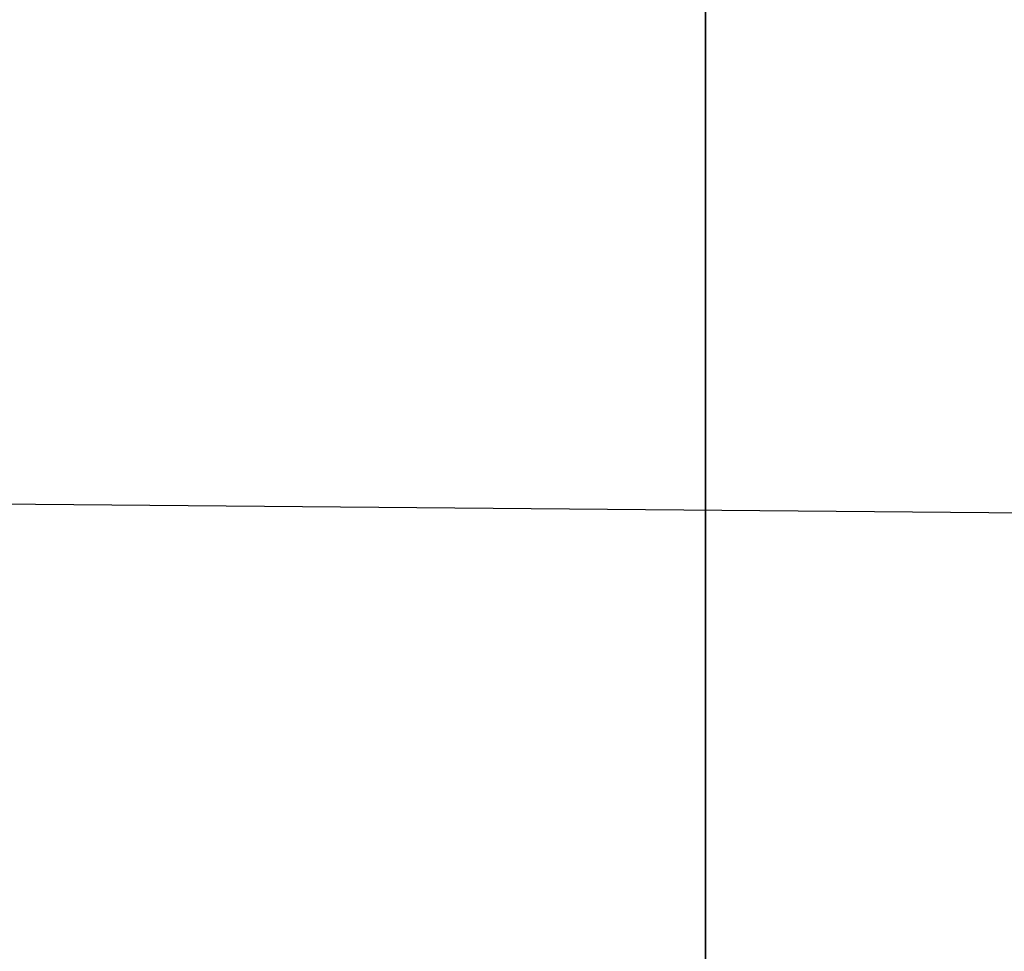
# Model space of a CAD drawing. Header units: millimetres. Extents: x -15 to 7, y 1 to 148.
# Tile 83 of 256: x -5.2047 to -5.1257, y 14.6074 to 14.6822. Entities that reach past the tile are written whole.
import ezdxf

# ---------------------------------------------------------------- set-up
doc = ezdxf.new("R2010")
doc.units = ezdxf.units.MM
doc.header["$MEASUREMENT"] = 0
doc.layers.add('Default', color=7, linetype='Continuous', true_color=0x000000)

msp = doc.modelspace()

# ---------------------------------------------------------------- linework, layer by layer
at = {"layer": 'Default', "color": 254, "true_color": 0xcad1ee}
for points in [[(-5.149658, 6.691773), (-5.149658, 71.21555)], [(-5.149658, 69.699804), (-5.149658, 6.97336)], [(-5.149658, 9.19263), (-5.149658, 68.040311)], [(-1.495, 14.610914), (-5.645, 14.647131)]]:
    msp.add_lwpolyline(points, dxfattribs=at)
at = {"layer": 'Default', "color": 254, "true_color": 0xcad1ee, "extrusion": (1, -6.00617e-16, -6.11848e-16)}
msp.add_lwpolyline([(13.110914, -96.068711), (13.195166, -96.069646), (13.280133, -96.072485), (13.36576, -96.077276), (13.451987, -96.084066), (13.538752, -96.0929), (13.625991, -96.10382), (13.713636, -96.116868), (13.801616, -96.132081), (13.889856, -96.149494), (13.978282, -96.169139), (14.066813, -96.191044), (14.155369, -96.215234), (14.243866, -96.241732), (14.332218, -96.270554), (14.420339, -96.301715), (14.50814, -96.335223), (14.59553, -96.371084), (14.682418, -96.409298), (14.768712, -96.449862), (14.85432, -96.492766), (14.939148, -96.537998), (15.023104, -96.585538), (15.106095, -96.635365), (15.188031, -96.687449), (15.268819, -96.741758), (15.348372, -96.798255), (15.426601, -96.856897), (15.50342, -96.917637), (15.578747, -96.980424), (15.652499, -97.045201), (15.7246, -97.11191), (15.794973, -97.180485), (15.863548, -97.250858), (15.930256, -97.322959), (15.995034, -97.396711), (16.057821, -97.472038), (16.118561, -97.548857), (16.177203, -97.627086), (16.2337, -97.706638), (16.288009, -97.787427), (16.340093, -97.869362), (16.389919, -97.952354), (16.43746, -98.03631), (16.482691, -98.121138), (16.525596, -98.206746), (16.566159, -98.29304), (16.604374, -98.379928), (16.640235, -98.467318), (16.673743, -98.555118), (16.704904, -98.643239), (16.733726, -98.731592), (16.760223, -98.820089), (16.784414, -98.908645), (16.806319, -98.997176), (16.825964, -99.085602), (16.843376, -99.173842), (16.858589, -99.261822), (16.871637, -99.349466), (16.882558, -99.436706), (16.891392, -99.523471), (16.898182, -99.609698), (16.902973, -99.695324), (16.905811, -99.780291), (16.906747, -99.864543), (16.906064, -99.936537), (16.903995, -100.009058), (16.900508, -100.082074), (16.895575, -100.155548), (16.889167, -100.229442), (16.881255, -100.303718), (16.871813, -100.378333), (16.860817, -100.453245), (16.848243, -100.528411), (16.834067, -100.603784), (16.81827, -100.679318), (16.800832, -100.754964), (16.781737, -100.830672), (16.760969, -100.90639), (16.738514, -100.982068), (16.714362, -101.057651)], dxfattribs=at)
at = {"layer": 'Default', "color": 254, "true_color": 0xcad1ee, "extrusion": (1, -9.0847e-16, 1.64523e-15)}
msp.add_lwpolyline([(16.323401, -101.88649), (16.25589, -101.989977), (16.18482, -102.091525), (16.110274, -102.190953), (16.032351, -102.288085), (15.951156, -102.382751), (15.866811, -102.474787), (15.779446, -102.56404), (15.6892, -102.650362), (15.596224, -102.733616), (15.500674, -102.813677), (15.402718, -102.890428), (15.302526, -102.963766), (15.200278, -103.033597), (15.096155, -103.099843), (14.990343, -103.162435), (14.883032, -103.221319), (14.774411, -103.276452), (14.664671, -103.327805), (14.554001, -103.375361), (14.442591, -103.419115), (14.330626, -103.459073), (14.21829, -103.495254), (14.10576, -103.527687), (13.993211, -103.556412), (13.880812, -103.581478), (13.768723, -103.602943), (13.657101, -103.620874), (13.546093, -103.635347), (13.435842, -103.646443), (13.32648, -103.65425), (13.218132, -103.658861), (13.110914, -103.660376)], dxfattribs=at)

doc.saveas('drawing.dxf')
